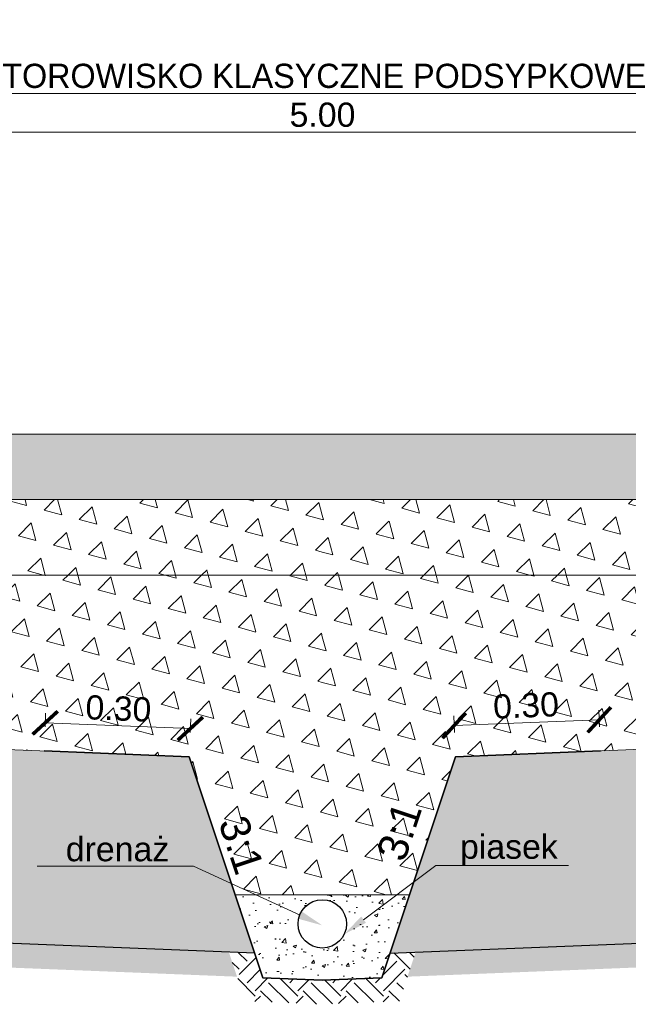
# Model space of a CAD drawing. Header units: feet. Extents: x 211.3 to 241.6, y -209.3 to -192.7.
# Tile 8 of 15: x 219.6 to 220.9, y -201.3 to -199.3. Entities that reach past the tile are written whole.
import ezdxf
from ezdxf import colors
from ezdxf.entities.mleader import LeaderData, LeaderLine
from ezdxf.math import Vec2, Vec3

# ---------------------------------------------------------------- set-up
doc = ezdxf.new("R2010")
doc.units = ezdxf.units.FT
doc.header["$MEASUREMENT"] = 0
doc.header["$PDMODE"] = 34
for name, color, linetype, lineweight in [('Drenaż', 4, 'Continuous', 25), ('Geowłóknina', 160, 'Continuous', 30), ('Kruszywo', 42, 'Continuous', 15), ('Miesz_niezw', 251, 'Continuous', 9), ('Mieszanka_niezw_0_315', 44, 'Continuous', 15), ('Opis', 7, 'Continuous', 15), ('Podłoże gruntowe', 7, 'Continuous', 13), ('Wymiar', 7, 'Continuous', 15)]:
    doc.layers.add(name, color=color, linetype=linetype, lineweight=lineweight)
doc.styles.add('opis', font='arial.ttf', dxfattribs={"height": 0.05})
doc.styles.add('Opis_1_25', font='arial.ttf', dxfattribs={"height": 0.05})
doc.dimstyles.new('1_25_DK$0', dxfattribs={"dimtxt": 0.05, "dimasz": 0.05, "dimexe": 0.02, "dimexo": 0.05, "dimgap": 0.01, "dimtad": 1, "dimdec": 3, "dimzin": 3, "dimdsep": 46, "dimtxsty": 'Opis_1_25', "dimblk": 'ARCHTICK', "dimcen": 0.05, "dimclrd": 256, "dimclre": 256, "dimazin": 3, "dimtfac": 1, "dimtdec": 3, "dimtofl": 0, "dimtmove": 0, "dimatfit": 3, "dimldrblk": 'ARCHTICK', "dimfxl": 1, "dimfrac": 2, "dimtolj": 1, "dimtzin": 3, "dimlwd": -1, "dimlwe": -1, "dimarcsym": 0})
pattern_1 = [(49.99999999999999, (-25.54015685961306, -95.4853028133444), (0.07172601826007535, -0.006275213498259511), [0.0075, -0.0825]), (355, (-25.54015685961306, -95.4853028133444), (-0.0138751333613, 0.07521921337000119), [0.006, -0.066]), (100.45144446, (-25.53417969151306, -95.4858257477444), (0.0578508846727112, 0.06894399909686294), [0.00637401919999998, -0.07011421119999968]), (46.18420000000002, (-25.54015685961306, -95.46530281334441), (0.1067241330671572, -0.01655192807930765), [0.01124999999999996, -0.1237499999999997]), (96.63563549, (-25.53126318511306, -95.4666821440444), (0.09346619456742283, 0.09741186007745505), [0.0095610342, -0.105171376]), (351.1841639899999, (-25.54015685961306, -95.46530281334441), (0.09346619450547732, 0.09741186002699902), [0.009000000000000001, -0.0990000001]), (21, (-25.53015685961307, -95.4703028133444), (0.05969070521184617, -0.04026188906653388), [0.0075, -0.0825]), (326.0000000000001, (-25.53015685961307, -95.4703028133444), (0.02433153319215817, 0.0725150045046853), [0.006, -0.066]), (71.45144474, (-25.52518263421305, -95.4736579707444), (0.08402223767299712, 0.03225311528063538), [0.006374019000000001, -0.0701142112]), (37.50000000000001, (-25.54015685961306, -95.4853028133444), (0.001215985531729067, 0.03328938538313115), [0, -0.0652, 0, -0.067, 0, -0.06625]), (7.499999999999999, (-25.54015685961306, -95.4853028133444), (0.02630695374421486, 0.03944117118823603), [0, -0.0382, 0, -0.0637, 0, -0.02525]), (327.5, (-25.56245685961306, -95.4853028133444), (0.0533822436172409, -0.002255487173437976), [0, -0.025, 0, -0.078, 0, -0.1035]), (317.5, (-25.57245685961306, -95.4853028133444), (0.05831861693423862, 0.01001049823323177), [0, -0.0325, 0, -0.0518, 0, -0.0735])]
pattern_2 = [(105, (0, 0), (-0.07244443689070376, 0.01941142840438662), [0.03750000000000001, -0.03750000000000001]), (165, (0, 0), (-0.05303300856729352, -0.05303300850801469), [0.03750000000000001, -0.03750000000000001]), (45, (-0.03622221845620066, 0.009705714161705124), (-0.01941142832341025, 0.07244443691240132), [0.03750000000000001, -0.03750000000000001])]
pattern_3 = [(45, (0, 0.05003998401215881), (0, 0.08838834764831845), [0.0625, -0.0625]), (45, (-0.01657281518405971, 0.06661279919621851), (0, 0.08838834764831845), [0.0625, -0.0625]), (45, (-0.03314563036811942, 0.08318561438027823), (0, 0.08838834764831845), [0.0625, -0.0625]), (135, (-0.03314563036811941, 0.09423415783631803), (-0.08838834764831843, 6.938893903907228e-18), [0.0625, -0.0625]), (135, (-0.01657281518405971, 0.1108069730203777), (-0.08838834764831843, 6.938893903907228e-18), [0.0625, -0.0625]), (135, (0, 0.1273797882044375), (-0.08838834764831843, 6.938893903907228e-18), [0.0625, -0.0625])]
pattern_4 = [(49.99999999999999, (0, 0), (0.07172601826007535, -0.006275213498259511), [0.0075, -0.0825]), (355, (0, 0), (-0.0138751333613, 0.07521921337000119), [0.006, -0.066]), (100.45144446, (0.0059771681, -0.0005229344), (0.0578508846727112, 0.06894399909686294), [0.006374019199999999, -0.07011421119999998]), (46.18420000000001, (0, 0.02), (0.1067241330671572, -0.01655192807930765), [0.01125, -0.12375]), (96.63563549, (0.0088936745, 0.0186206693), (0.09346619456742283, 0.09741186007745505), [0.0095610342, -0.105171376]), (351.1841639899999, (0, 0.02), (0.09346619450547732, 0.09741186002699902), [0.009000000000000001, -0.0990000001]), (21, (0.01, 0.015), (0.05969070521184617, -0.04026188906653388), [0.0075, -0.0825]), (326.0000000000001, (0.01, 0.015), (0.02433153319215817, 0.0725150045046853), [0.006, -0.066]), (71.45144474, (0.0149742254, 0.0116448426), (0.08402223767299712, 0.03225311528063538), [0.006374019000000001, -0.0701142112]), (37.50000000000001, (0, 0), (0.001215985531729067, 0.03328938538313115), [0, -0.0652, 0, -0.067, 0, -0.06625]), (7.499999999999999, (0, 0), (0.02630695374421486, 0.03944117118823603), [0, -0.0382, 0, -0.0637, 0, -0.02525]), (327.5, (-0.0223, 0), (0.0533822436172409, -0.002255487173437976), [0, -0.025, 0, -0.078, 0, -0.1035]), (317.5, (-0.0323, 0), (0.05831861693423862, 0.01001049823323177), [0, -0.0325, 0, -0.0518, 0, -0.0735])]

# ---------------------------------------------------------------- blocks, each defined once
blk = doc.blocks.new('_ArchTick')
at = {"color": 0, "linetype": 'ByBlock', "lineweight": 0, "const_width": 0.15}
blk.add_lwpolyline([(-0.5, -0.5), (0.5, 0.5)], dxfattribs=at)
blk = doc.blocks.new('*D6')
at = {"layer": 'DEFPOINTS', "color": 0, "lineweight": 70, "transparency": 16777216}
for p in [(223.9261949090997, -199.4069429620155), (216.5261949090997, -200.0659117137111), (223.9261949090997, -200.0659117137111)]:
    blk.add_point(p, dxfattribs=at)
at = {"layer": 'Wymiar', "transparency": 16777216}
for p, q in [((216.5261949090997, -200.0159117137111), (216.5261949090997, -199.3869429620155)), ((223.9261949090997, -200.0159117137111), (223.9261949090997, -199.3869429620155)), ((216.5261949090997, -199.4069429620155), (223.9261949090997, -199.4069429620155))]:
    blk.add_line(p, q, dxfattribs=at)
at = {"layer": 'Wymiar', "transparency": 16777216, "xscale": 0.05, "yscale": 0.05, "zscale": 0.05, "rotation": 180}
blk.add_blockref('_ArchTick', (216.5261949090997, -199.4069429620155), dxfattribs=at)
at = {"layer": 'Wymiar', "transparency": 16777216, "xscale": 0.05, "yscale": 0.05, "zscale": 0.05}
blk.add_blockref('_ArchTick', (223.9261949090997, -199.4069429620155), dxfattribs=at)
at = {"layer": 'Wymiar', "color": 0, "transparency": 16777216, "insert": (220.2261949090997, -199.3710732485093), "char_height": 0.05, "attachment_point": 5, "style": 'Opis_1_25'}
blk.add_mtext('\\A1;{\\fArial|b0|i0|c238|p34;TOROWISKO KLASYCZNE PODSYPKOWE}', dxfattribs=at)
blk = doc.blocks.new('*D8')
at = {"layer": 'DEFPOINTS', "color": 0, "lineweight": 25, "transparency": 16777216}
for p in [(222.7261948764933, -199.4868741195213), (217.7261949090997, -200.0669117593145), (222.7261948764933, -200.0669116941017)]:
    blk.add_point(p, dxfattribs=at)
at = {"layer": 'Wymiar', "transparency": 16777216}
for p, q in [((217.7261949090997, -200.0169117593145), (217.7261949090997, -199.4668741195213)), ((222.7261948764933, -200.0169116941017), (222.7261948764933, -199.4668741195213)), ((217.7261949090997, -199.4868741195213), (222.7261948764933, -199.4868741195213))]:
    blk.add_line(p, q, dxfattribs=at)
at = {"layer": 'Wymiar', "transparency": 16777216, "xscale": 0.05, "yscale": 0.05, "zscale": 0.05, "rotation": 180}
blk.add_blockref('_ArchTick', (217.7261949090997, -199.4868741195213), dxfattribs=at)
at = {"layer": 'Wymiar', "transparency": 16777216, "xscale": 0.05, "yscale": 0.05, "zscale": 0.05}
blk.add_blockref('_ArchTick', (222.7261948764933, -199.4868741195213), dxfattribs=at)
at = {"layer": 'Wymiar', "color": 0, "transparency": 16777216, "insert": (220.2261948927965, -199.4513454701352), "char_height": 0.05, "attachment_point": 5, "style": 'Opis_1_25'}
blk.add_mtext('\\A1;5.00', dxfattribs=at)
blk = doc.blocks.new('*D21')
at = {"layer": 'DEFPOINTS', "color": 0, "lineweight": 70, "transparency": 16777216}
for p in [(219.9532753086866, -200.7190040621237), (219.6511990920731, -200.764911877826), (219.9509593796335, -200.7769022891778)]:
    blk.add_point(p, dxfattribs=at)
at = {"layer": 'Wymiar', "transparency": 16777216}
for p, q in [((219.6531974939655, -200.7149518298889), (219.6543143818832, -200.687029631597)), ((219.6535150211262, -200.7070136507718), (219.9532753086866, -200.7190040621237)), ((219.9529577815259, -200.7269422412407), (219.9540746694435, -200.6990200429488))]:
    blk.add_line(p, q, dxfattribs=at)
at = {"layer": 'Wymiar', "transparency": 16777216, "xscale": 0.05, "yscale": 0.05, "zscale": 0.05}
for p, rotation in [((219.6535150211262, -200.7070136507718), 177.7093899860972), ((219.9532753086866, -200.7190040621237), 357.7093899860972)]:
    blk.add_blockref('_ArchTick', p, dxfattribs=dict(at, rotation=rotation))
at = {"layer": 'Wymiar', "color": 0, "transparency": 16777216, "insert": (219.804815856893, -200.6774915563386), "char_height": 0.05, "attachment_point": 5, "rotation": 357.7093899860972, "style": 'Opis_1_25'}
blk.add_mtext('\\A1;0.30', dxfattribs=at)
blk = doc.blocks.new('*D22')
at = {"layer": 'DEFPOINTS', "color": 0, "lineweight": 70, "transparency": 16777216}
for p in [(220.7977187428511, -200.7007324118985), (220.8002859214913, -200.7649118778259), (220.5005256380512, -200.7769022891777)]:
    blk.add_point(p, dxfattribs=at)
at = {"layer": 'Wymiar', "transparency": 16777216}
for p, q in [((220.7982875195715, -200.7149518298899), (220.7969193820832, -200.6807483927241)), ((220.4985272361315, -200.7269422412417), (220.4971590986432, -200.6927388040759)), ((220.4979584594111, -200.7127228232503), (220.7977187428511, -200.7007324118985))]:
    blk.add_line(p, q, dxfattribs=at)
at = {"layer": 'Wymiar', "transparency": 16777216, "xscale": 0.05, "yscale": 0.05, "zscale": 0.05}
for p, rotation in [((220.4979584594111, -200.7127228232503), 182.2906100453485), ((220.7977187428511, -200.7007324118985), 2.290610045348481)]:
    blk.add_blockref('_ArchTick', p, dxfattribs=dict(at, rotation=rotation))
at = {"layer": 'Wymiar', "color": 0, "transparency": 16777216, "insert": (220.6464179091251, -200.6712103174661), "char_height": 0.05, "attachment_point": 5, "rotation": 2.290610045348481, "style": 'Opis_1_25'}
blk.add_mtext('\\A1;0.30', dxfattribs=at)

msp = doc.modelspace()

# ---------------------------------------------------------------- hatches: boundary and pattern name
at = {"layer": 'Kruszywo'}
h = msp.add_hatch(dxfattribs=at)
h.set_pattern_fill('AR-CONC', color=256, scale=0.01, style=0)
h.set_pattern_definition(pattern_1)
edge = h.paths.add_edge_path()
edge.add_arc((220.2257425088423, -201.1221847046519), 0.05000000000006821, 90.00000467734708, 179.9999999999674, ccw=False)
edge.add_line((220.2257425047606, -201.0721847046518), (220.2257425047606, -201.0621847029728))
edge.add_line((220.2257425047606, -201.0621847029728), (220.0460535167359, -201.0621847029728))
edge.add_line((220.0460535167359, -201.0621847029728), (220.1031079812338, -201.2333480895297))
edge.add_line((220.1031079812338, -201.2333480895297), (220.2257425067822, -201.2382534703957))
edge.add_line((220.2257425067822, -201.2382534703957), (220.2257425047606, -201.1721847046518))
edge.add_arc((220.2257425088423, -201.1221847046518), 0.05000000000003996, 180.0000000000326, 269.99999532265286, ccw=False)
h = msp.add_hatch(dxfattribs=at)
h.set_pattern_fill('AR-CONC', color=256, scale=0.01, style=0)
h.set_pattern_definition(pattern_1)
edge = h.paths.add_edge_path()
edge.add_arc((220.2257425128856, -201.1221847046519), 0.05000000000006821, 90.00000467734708, 179.9999999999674, ccw=False)
edge.add_line((220.2257425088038, -201.0721847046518), (220.2257425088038, -201.0621847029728))
edge.add_line((220.2257425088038, -201.0621847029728), (220.0460535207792, -201.0621847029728))
edge.add_line((220.0460535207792, -201.0621847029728), (220.1031079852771, -201.2333480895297))
edge.add_line((220.1031079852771, -201.2333480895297), (220.2257425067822, -201.2382534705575))
edge.add_line((220.2257425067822, -201.2382534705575), (220.2257425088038, -201.1721847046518))
edge.add_arc((220.2257425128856, -201.1221847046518), 0.05000000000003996, 180.0000000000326, 269.99999532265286, ccw=False)
h = msp.add_hatch(dxfattribs=at)
h.set_pattern_fill('AR-CONC', color=256, scale=0.01, style=0)
h.set_pattern_definition(pattern_1)
edge = h.paths.add_edge_path()
edge.add_arc((220.2257425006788, -201.1221847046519), 0.05000000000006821, 3.256887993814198e-11, 89.99999532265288)
edge.add_line((220.2257425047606, -201.0721847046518), (220.2257425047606, -201.0621847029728))
edge.add_line((220.2257425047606, -201.0621847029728), (220.4054314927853, -201.0621847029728))
edge.add_line((220.4054314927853, -201.0621847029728), (220.3483770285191, -201.2333480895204))
edge.add_line((220.3483770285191, -201.2333480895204), (220.2257425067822, -201.2382534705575))
edge.add_line((220.2257425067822, -201.2382534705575), (220.2257425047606, -201.1721847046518))
edge.add_arc((220.2257425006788, -201.1221847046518), 0.05000000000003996, 270.0000046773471, 359.9999999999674)
h = msp.add_hatch(dxfattribs=at)
h.set_pattern_fill('AR-CONC', color=256, scale=0.01, style=0)
h.set_pattern_definition(pattern_1)
edge = h.paths.add_edge_path()
edge.add_arc((220.2257425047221, -201.1221847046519), 0.05000000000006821, 3.256887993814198e-11, 89.99999532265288)
edge.add_line((220.2257425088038, -201.0721847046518), (220.2257425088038, -201.0621847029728))
edge.add_line((220.2257425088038, -201.0621847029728), (220.4054314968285, -201.0621847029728))
edge.add_line((220.4054314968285, -201.0621847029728), (220.3483770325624, -201.2333480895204))
edge.add_line((220.3483770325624, -201.2333480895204), (220.2257425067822, -201.2382534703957))
edge.add_line((220.2257425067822, -201.2382534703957), (220.2257425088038, -201.1721847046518))
edge.add_arc((220.2257425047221, -201.1221847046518), 0.05000000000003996, 270.0000046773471, 359.9999999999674)
at = {"layer": 'Miesz_niezw'}
h = msp.add_hatch(dxfattribs=at)
h.set_pattern_fill('TRIANG', color=256, scale=0.2, angle=45)
h.set_pattern_definition([(105, (5.153254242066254, 0), (-0.07244443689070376, 0.01941142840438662), [0.03750000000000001, -0.03750000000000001]), (165, (5.153254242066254, 0), (-0.05303300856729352, -0.05303300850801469), [0.03750000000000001, -0.03750000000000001]), (45, (5.117032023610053, 0.009705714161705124), (-0.01941142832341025, 0.07244443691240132), [0.03750000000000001, -0.03750000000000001])])
h.paths.add_polyline_path([(223.9252901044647, -200.1108375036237), (216.5261949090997, -200.1108375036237), (216.5261980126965, -200.2459224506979), (223.9252901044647, -200.2459224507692)])
h = msp.add_hatch(dxfattribs=at)
h.set_pattern_fill('TRIANG', color=256, scale=0.2, angle=45)
h.set_pattern_definition(pattern_2)
h.paths.add_polyline_path([(218.6111952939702, -200.2459858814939), (218.6261952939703, -200.2659858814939), (218.6261952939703, -200.4019116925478), (220.2257425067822, -200.4019116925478), (220.2257425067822, -200.2459858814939)])
h = msp.add_hatch(dxfattribs=at)
h.set_pattern_fill('TRIANG', color=256, scale=0.2, angle=45)
h.set_pattern_definition(pattern_2)
h.paths.add_polyline_path([(220.2257425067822, -200.2459858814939), (220.2257425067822, -200.4019116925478), (221.8252905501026, -200.4019116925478), (221.8252905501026, -200.2659116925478), (221.8402905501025, -200.2459116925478)])
h = msp.add_hatch(dxfattribs=at)
h.set_pattern_fill('TRIANG', color=256, scale=0.2, angle=45)
h.set_pattern_definition(pattern_2)
h.paths.add_polyline_path([(216.5261949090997, -200.4019116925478), (216.5261949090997, -200.6399117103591), (219.9509593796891, -200.7769022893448), (220.0460535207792, -201.0621847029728), (220.2257425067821, -201.0621847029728), (220.2257425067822, -200.4019116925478)])
h = msp.add_hatch(dxfattribs=at)
h.set_pattern_fill('TRIANG', color=256, scale=0.2, angle=45)
h.set_pattern_definition(pattern_2)
h.paths.add_polyline_path([(220.2257425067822, -200.4019116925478), (220.2257425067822, -201.0621847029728), (220.4054314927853, -201.0621847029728), (220.5005256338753, -200.7769022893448), (223.9252901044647, -200.6399117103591), (223.9252901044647, -200.4019116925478)])
at = {"layer": 'Mieszanka_niezw_0_315', "ltscale": 10}
h = msp.add_hatch(dxfattribs=at)
h.set_pattern_fill('AR-CONC', color=256, scale=0.01, style=0)
h.set_pattern_definition(pattern_4)
h.paths.add_polyline_path([(220.0862025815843, -201.1826318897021), (219.9509593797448, -200.7769022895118), (216.5261949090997, -200.6399117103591), (216.5261949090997, -201.0402315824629)])
h = msp.add_hatch(dxfattribs=at)
h.set_pattern_fill('AR-CONC', color=256, scale=0.01, style=0)
h.set_pattern_definition(pattern_4)
h.paths.add_polyline_path([(220.3652824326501, -201.1826318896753), (220.5005256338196, -200.7769022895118), (223.9252901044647, -200.6399117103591), (223.9252901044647, -201.0402315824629)])
at = {"layer": 'Podłoże gruntowe'}
h = msp.add_hatch(dxfattribs=at)
h.set_pattern_fill('EARTH', color=256, scale=0.25, angle=45, style=0)
h.set_pattern_definition(pattern_3)
h.paths.add_polyline_path([(220.0496911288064, -201.2312114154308), (220.0327857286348, -201.1804952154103), (216.5261949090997, -201.0402315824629), (216.5261949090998, -200.4959117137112), (216.4761949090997, -200.4959117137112), (216.4761949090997, -201.0882715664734)])
h = msp.add_hatch(dxfattribs=at)
h.set_pattern_fill('EARTH', color=256, scale=0.25, angle=45, style=0)
h.set_pattern_definition(pattern_3)
h.paths.add_polyline_path([(220.4186992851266, -201.1804952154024), (220.4017938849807, -201.2312114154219), (223.9752901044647, -201.0882715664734), (223.9752901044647, -200.4959117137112), (223.9252901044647, -200.4959117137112), (223.9252901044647, -201.0402315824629)])
h = msp.add_hatch(dxfattribs=at)
h.set_pattern_fill('EARTH', color=256, scale=0.25, angle=45, style=0)
h.set_pattern_definition([(45, (0, 0), (0, 0.08838834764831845), [0.0625, -0.0625]), (45, (-0.01657281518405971, 0.01657281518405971), (0, 0.08838834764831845), [0.0625, -0.0625]), (45, (-0.03314563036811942, 0.03314563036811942), (0, 0.08838834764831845), [0.0625, -0.0625]), (135, (-0.03314563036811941, 0.04419417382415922), (-0.08838834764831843, 6.938893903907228e-18), [0.0625, -0.0625]), (135, (-0.01657281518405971, 0.06076698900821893), (-0.08838834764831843, 6.938893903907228e-18), [0.0625, -0.0625]), (135, (0, 0.07733980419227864), (-0.08838834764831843, 6.938893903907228e-18), [0.0625, -0.0625])])
h.paths.add_polyline_path([(220.4186992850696, -201.1804952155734), (220.3652824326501, -201.1826318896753), (220.3483770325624, -201.2333480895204), (220.2257425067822, -201.2382534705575), (220.1031079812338, -201.2333480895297), (220.0862025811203, -201.1826318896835), (220.0327857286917, -201.1804952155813), (220.0665965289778, -201.2819276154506), (220.2257425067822, -201.2882934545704), (220.3848884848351, -201.2819276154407)])

# ---------------------------------------------------------------- linework, layer by layer
at = {"layer": 'Drenaż'}
for centre in [(220.2257425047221, -201.1221847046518), (220.2257425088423, -201.1221847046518)]:
    msp.add_circle(centre, 0.05, dxfattribs=at)
at = {"layer": 'Geowłóknina', "ltscale": 5}
for points in [[(220.0862025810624, -201.1826318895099), (216.5261949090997, -201.0402315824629), (216.5261949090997, -200.1108375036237)], [(220.365282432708, -201.1826318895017), (223.9252901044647, -201.0402315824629), (223.9252901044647, -200.1108375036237)], [(219.6511990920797, -200.7649118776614), (219.9509593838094, -200.7769022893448), (220.1031079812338, -201.2333480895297), (220.2257425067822, -201.2382534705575), (220.3483770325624, -201.2333480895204), (220.5005256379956, -200.7769022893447), (220.8002859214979, -200.7649118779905)], [(220.8002859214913, -200.7649118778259), (220.5005256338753, -200.7769022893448), (220.3483770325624, -201.2333480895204), (220.2257425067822, -201.2382534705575), (220.1031079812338, -201.2333480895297), (219.9509593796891, -200.7769022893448), (219.6511990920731, -200.7649118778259)]]:
    msp.add_lwpolyline(points, dxfattribs=at)
at = {"layer": 'Kruszywo'}
for points in [[(220.0460535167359, -201.0621847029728), (220.4054314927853, -201.0621847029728)], [(220.4054314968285, -201.0621847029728), (220.0460535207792, -201.0621847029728)]]:
    msp.add_lwpolyline(points, dxfattribs=at)
at = {"layer": 'Miesz_niezw'}
for p, q in [((218.6111952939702, -200.2459858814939), (221.8402905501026, -200.2459116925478)), ((218.6261952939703, -200.4019858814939), (221.8252905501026, -200.4019858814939)), ((219.9509593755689, -200.7769022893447), (216.5261949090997, -200.6399117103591)), ((220.5005256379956, -200.7769022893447), (223.9252901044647, -200.6399117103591))]:
    msp.add_line(p, q, dxfattribs=at)
msp.add_lwpolyline([(216.5261949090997, -200.1108375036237), (223.9252901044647, -200.1108375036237)], dxfattribs=at)
at = {"layer": 'Mieszanka_niezw_0_315', "ltscale": 10}
for p, q in [((220.0862025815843, -201.1826318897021), (216.5261949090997, -201.0402315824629)), ((220.3652824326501, -201.1826318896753), (223.9252901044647, -201.0402315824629))]:
    msp.add_line(p, q, dxfattribs=at)

# ---------------------------------------------------------------- texts
at = {"layer": 'Opis', "style": 'opis'}
for rotation, p in [(71.56623636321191, (220.3948504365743, -200.9970012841)), (288.4337636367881, (220.0107725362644, -200.9122696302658))]:
    msp.add_text('3:1', height=0.0613, rotation=rotation, dxfattribs=at).set_placement(p)

# ---------------------------------------------------------------- dimensions: what is measured, and where the dimension line sits
at = {"layer": 'Wymiar'}
dim = msp.add_aligned_dim(p1=(216.5261949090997, -200.0659117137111), p2=(223.9261949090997, -200.0659117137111), distance=0.6589687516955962, text='{\\fArial|b0|i0|c238|p34;TOROWISKO KLASYCZNE PODSYPKOWE}', dimstyle='1_25_DK$0', override={"dimdec": 2}, dxfattribs=at)
dim.commit()
dim.dimension.update_dxf_attribs({"geometry": '*D6', "text_midpoint": (220.2261949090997, -199.3710732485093)})
for p1, p2, distance, picture, middle in [((217.7261949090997, -200.0669117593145), (222.7261948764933, -200.0669116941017), 0.5800375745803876, '*D8', (220.2261948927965, -199.4513454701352)), ((219.6511990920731, -200.7649118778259), (219.9509593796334, -200.7769022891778), 0.05794452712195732, '*D21', (219.804815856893, -200.6774915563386)), ((220.5005256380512, -200.7769022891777), (220.8002859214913, -200.7649118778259), 0.06423078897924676, '*D22', (220.6464179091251, -200.6712103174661))]:
    dim = msp.add_aligned_dim(p1=p1, p2=p2, distance=distance, dimstyle='1_25_DK$0', override={"dimdec": 2}, dxfattribs=at)
    dim.commit()
    dim.dimension.update_dxf_attribs({"geometry": picture, "text_midpoint": middle})

# ---------------------------------------------------------------- leaders
at = {"layer": 'Opis'}
ml = msp.add_multileader_mtext('Standard', dxfattribs=at)
ml.set_content('drenaż ', color=256, style='Opis_1_25')
ml.set_leader_properties(color=256, linetype='ByLayer', lineweight=-1)
ml.build(insert=Vec2(0, 0))
ml.multileader.update_dxf_attribs({"has_dogleg": 0, "text_left_attachment_type": 5, "text_right_attachment_type": 5, "text_bottom_attachment_type": 10, "dogleg_length": 0.15, "arrow_head_size": 0.05})
ctx = ml.context
ctx.base_point, ctx.char_height, ctx.arrow_head_size, ctx.landing_gap_size, ctx.plane_origin = Vec3(219.6499911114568, -201.0028813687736), 0.05, 0.05, 0.05, Vec3(220.2257425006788, -201.021251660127)
ctx.left_attachment, ctx.right_attachment, ctx.text_align_type = 5, 5, 2
notes = []
notes.append((ctx, [(0, (1, 1, 0), (220.1096773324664, -201.0028813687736), (-1, 0), 0.15, [(0, [(220.2257425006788, -201.1252656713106)], 0, [])])]))
ctx.mtext.insert, ctx.mtext.alignment, ctx.mtext.flow_direction = Vec3(219.9096773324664, -200.9428813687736), 3, 5
ml = msp.add_multileader_mtext('Standard', dxfattribs=at)
ml.set_content('piasek ', color=256, style='Opis_1_25')
ml.set_leader_properties(color=256, linetype='ByLayer', lineweight=-1)
ml.build(insert=Vec2(0, 0))
ml.multileader.update_dxf_attribs({"has_dogleg": 0, "text_left_attachment_type": 5, "text_right_attachment_type": 5, "text_bottom_attachment_type": 10, "dogleg_length": 0.15, "arrow_head_size": 0.05})
ctx = ml.context
ctx.base_point, ctx.char_height, ctx.arrow_head_size, ctx.landing_gap_size, ctx.plane_origin = Vec3(220.4601347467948, -201.0016145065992), 0.05, 0.05, 0.05, Vec3(221.0807827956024, -201.0192500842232)
ctx.left_attachment, ctx.right_attachment = 5, 5
notes.append((ctx, [(1, (1, 1, 0), (220.3101347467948, -201.0016145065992), (1, 0), 0.15, [(0, [(220.2710628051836, -201.143527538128)], 0, [])])]))
ctx.mtext.insert, ctx.mtext.flow_direction = Vec3(220.5101347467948, -200.9377331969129), 5
for ctx, leaders in notes:
    for number, flags, end, landing, length, lines in leaders:
        leader = LeaderData()
        leader.index, (leader.has_last_leader_line, leader.has_dogleg_vector, leader.attachment_direction) = number, flags
        leader.last_leader_point, leader.dogleg_vector, leader.dogleg_length = Vec3(end), Vec3(landing), length
        for number, points, colour, breaks in lines:
            line = LeaderLine()
            line.index, line.vertices, line.color, line.breaks = number, Vec3.list(points), colors.encode_raw_color(colour), breaks
            leader.lines.append(line)
        ctx.leaders.append(leader)

doc.saveas('drawing.dxf')
